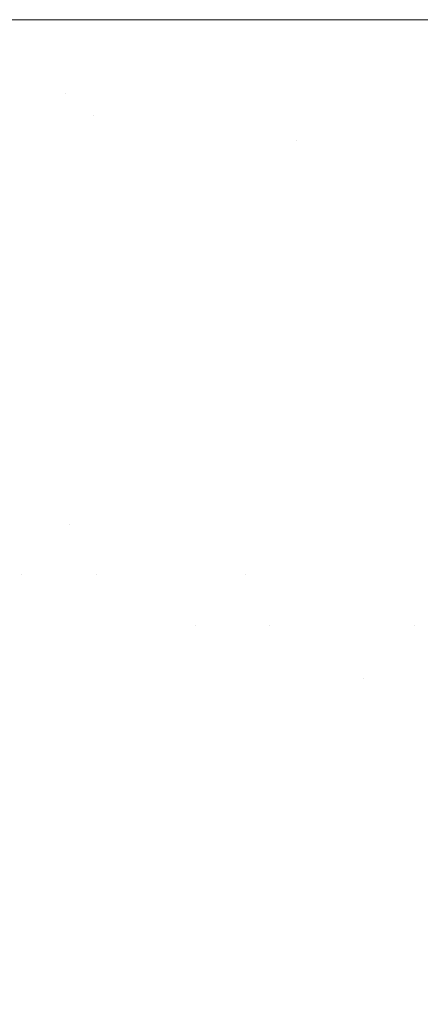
# Model space of a CAD drawing. Header units: centimetres. Extents: x -21.6 to 22.7, y 4.2 to 6.
# Tile 157 of 256: x -6.6805 to -6.6676, y 5.9686 to 6.0002. Entities that reach past the tile are written whole.
import ezdxf

# ---------------------------------------------------------------- set-up
doc = ezdxf.new("R2010")
doc.units = ezdxf.units.CM
doc.header["$LTSCALE"] = 2.54
doc.layers.add('Lucido design-1', color=7, linetype='Continuous')

# ---------------------------------------------------------------- blocks, each defined once
blk = doc.blocks.new('Gruppo-3-1')
at = {"color": 7, "linetype": 'Continuous', "lineweight": 9}
for points, invisible_edges in [([(22.630348, 6.000144, -2276.319046), (-21.503423, 6.000212, -2276.32217), (-21.503423, 6.000178, -2276.320608)], 9), ([(22.630348, 6.000144, -2276.319046), (22.630348, 6.000212, -2276.32217), (-21.503423, 6.000212, -2276.32217)], 8), ([(-21.503423, 6.000212, -2276.32217), (7.752862, 6.000212, -2276.52217), (-6.625937, 6.000212, -2276.52217)], 9), ([(-6.625937, 6.000212, -2276.52217), (-6.629512, 6.000212, -2276.522216), (-21.503423, 6.000212, -2276.32217)], 10), ([(7.752862, 6.000212, -2276.52217), (-21.503423, 6.000212, -2276.32217), (22.630348, 6.000212, -2276.32217)], 9), ([(-6.629512, 6.000212, -2276.522216), (-6.635174, 6.000212, -2276.522479), (-21.503423, 6.000212, -2276.32217)], 10), ([(-6.635174, 6.000212, -2276.522479), (-6.640844, 6.000212, -2276.522976), (-21.503423, 6.000212, -2276.32217)], 10), ([(-6.640844, 6.000212, -2276.522976), (-6.646521, 6.000212, -2276.523709), (-21.503423, 6.000212, -2276.32217)], 10), ([(-6.646521, 6.000212, -2276.523709), (-6.647999, 6.000212, -2276.523962), (-6.652204, 6.000212, -2276.524683), (-21.503423, 6.000212, -2276.32217)], 12), ([(-6.652204, 6.000212, -2276.524683), (-6.657892, 6.000212, -2276.5259), (-21.503423, 6.000212, -2276.32217)], 10), ([(-6.657892, 6.000212, -2276.5259), (-6.663583, 6.000212, -2276.527366), (-21.503423, 6.000212, -2276.32217)], 10), ([(-6.663583, 6.000212, -2276.527366), (-6.669275, 6.000212, -2276.529087), (-21.503423, 6.000212, -2276.32217)], 10), ([(-6.669275, 6.000212, -2276.529087), (-6.674965, 6.000212, -2276.531067), (-21.503423, 6.000212, -2276.32217)], 10), ([(-6.674965, 6.000212, -2276.531067), (-6.68065, 6.000212, -2276.533314), (-21.503423, 6.000212, -2276.32217)], 10), ([(-6.68065, 6.000212, -2276.533314), (-6.674965, 6.000212, -2276.531067), (-6.671754, 6.000163, -2276.533169), (-6.684532, 6.000163, -2276.53835)], 14), ([(-6.671754, 6.000163, -2276.533169), (-6.674965, 6.000212, -2276.531067), (-6.669275, 6.000212, -2276.529087)], 9), ([(-6.669275, 6.000212, -2276.529087), (-6.663583, 6.000212, -2276.527366), (-6.659433, 6.000163, -2276.529463), (-6.671754, 6.000163, -2276.533169)], 14), ([(-21.503423, 6.000178, -2276.320608), (-21.503423, 6.000117, -2276.317808), (22.630348, 6.000117, -2276.317808), (22.630348, 6.000144, -2276.319046)], 10), ([(22.630348, 5.999831, -2276.313454), (22.630348, 6.000117, -2276.317808), (-21.503423, 6.000117, -2276.317808), (-21.503423, 5.999994, -2276.315928)], 10), ([(-21.503423, 5.999994, -2276.315928), (-21.503423, 5.999831, -2276.313454), (22.630348, 5.999831, -2276.313454)], 10), ([(-6.671754, 6.000163, -2276.533169), (-6.671028, 6.000017, -2276.536164), (-6.683604, 6.000017, -2276.541262), (-6.684532, 6.000163, -2276.53835)], 15), ([(-6.682678, 5.999774, -2276.544167), (-6.683604, 6.000017, -2276.541262), (-6.671028, 6.000017, -2276.536164), (-6.670304, 5.999774, -2276.53915)], 15), ([(-6.659433, 6.000163, -2276.529463), (-6.658903, 6.000017, -2276.532517), (-6.671028, 6.000017, -2276.536164), (-6.671754, 6.000163, -2276.533169)], 15), ([(-6.670304, 5.999774, -2276.53915), (-6.671028, 6.000017, -2276.536164), (-6.658903, 6.000017, -2276.532517), (-6.658373, 5.999774, -2276.535562)], 15), ([(22.630348, 5.999356, -2276.309117), (22.630348, 5.999831, -2276.313454), (-21.503423, 5.999831, -2276.313454), (-21.503423, 5.999592, -2276.311268)], 10), ([(-21.503423, 5.999592, -2276.311268), (-21.503423, 5.999356, -2276.309117), (22.630348, 5.999356, -2276.309117)], 10), ([(-6.670304, 5.999774, -2276.53915), (-6.669583, 5.999434, -2276.542123), (-6.681756, 5.999434, -2276.547058), (-6.682678, 5.999774, -2276.544167)], 15), ([(-6.658373, 5.999774, -2276.535562), (-6.657847, 5.999434, -2276.538593), (-6.669583, 5.999434, -2276.542123), (-6.670304, 5.999774, -2276.53915)], 15), ([(22.630348, 5.998693, -2276.304805), (22.630348, 5.999356, -2276.309117), (-21.503423, 5.999356, -2276.309117), (-21.503423, 5.998976, -2276.306643)], 10), ([(-6.68084, 5.998999, -2276.549933), (-6.681756, 5.999434, -2276.547058), (-6.669583, 5.999434, -2276.542123), (-6.668867, 5.998999, -2276.545079)], 15), ([(-6.668867, 5.998999, -2276.545079), (-6.669583, 5.999434, -2276.542123), (-6.657847, 5.999434, -2276.538593), (-6.657323, 5.998999, -2276.541607)], 15), ([(-21.503423, 5.998976, -2276.306643), (-21.503423, 5.998693, -2276.304805), (22.630348, 5.998693, -2276.304805)], 10), ([(-6.68084, 5.998999, -2276.549933), (-6.67993, 5.99847, -2276.552787), (-6.692009, 5.99847, -2276.559102), (-6.693123, 5.998999, -2276.556354)], 15), ([(-6.668867, 5.998999, -2276.545079), (-6.668156, 5.99847, -2276.548013), (-6.67993, 5.99847, -2276.552787), (-6.68084, 5.998999, -2276.549933)], 15), ([(-6.657323, 5.998999, -2276.541607), (-6.656803, 5.99847, -2276.544598), (-6.668156, 5.99847, -2276.548013), (-6.668867, 5.998999, -2276.545079)], 15), ([(22.630348, 5.997842, -2276.300526), (22.630348, 5.998693, -2276.304805), (-21.503423, 5.998693, -2276.304805), (-21.503423, 5.998149, -2276.302069)], 10), ([(-6.690906, 5.997848, -2276.561825), (-6.692009, 5.99847, -2276.559102), (-6.67993, 5.99847, -2276.552787), (-6.679028, 5.997848, -2276.555616)], 15), ([(-6.679028, 5.997848, -2276.555616), (-6.67993, 5.99847, -2276.552787), (-6.668156, 5.99847, -2276.548013), (-6.667451, 5.997848, -2276.550922)], 15), ([(-6.667451, 5.997848, -2276.550922), (-6.668156, 5.99847, -2276.548013), (-6.656803, 5.99847, -2276.544598), (-6.656287, 5.997848, -2276.547564)], 15), ([(-21.503423, 5.998149, -2276.302069), (-21.503423, 5.997842, -2276.300526), (22.630348, 5.997842, -2276.300526)], 10), ([(22.630348, 5.997842, -2276.300526), (-21.503423, 5.997842, -2276.300526), (-21.503423, 5.996805, -2276.296288), (22.630348, 5.996805, -2276.296288)], 5), ([(-6.683946, 5.997135, -2276.561271), (-6.690906, 5.997848, -2276.561825), (-6.679028, 5.997848, -2276.555616)], 11), ([(-6.679028, 5.997848, -2276.555616), (-6.678136, 5.997135, -2276.558416), (-6.683946, 5.997135, -2276.561271)], 11), ([(-6.667451, 5.997848, -2276.550922), (-6.666753, 5.997135, -2276.553801), (-6.678136, 5.997135, -2276.558416), (-6.679028, 5.997848, -2276.555616)], 15), ([(-6.683946, 5.997135, -2276.561271), (-6.678136, 5.997135, -2276.558416), (-6.677254, 5.996334, -2276.561183), (-6.682966, 5.996334, -2276.56399)], 15), ([(-6.671614, 5.996334, -2276.558743), (-6.678136, 5.997135, -2276.558416), (-6.666753, 5.997135, -2276.553801)], 11), ([(-6.671614, 5.996334, -2276.558743), (-6.677254, 5.996334, -2276.561183), (-6.678136, 5.997135, -2276.558416)], 11), ([(-6.666753, 5.997135, -2276.553801), (-6.666063, 5.996334, -2276.556646), (-6.671614, 5.996334, -2276.558743)], 11), ([(22.630348, 5.995584, -2276.292099), (22.630348, 5.996805, -2276.296288), (-21.503423, 5.996805, -2276.296288), (-21.503423, 5.996312, -2276.294597)], 10), ([(-21.503423, 5.996312, -2276.294597), (-21.503423, 5.995584, -2276.292099), (22.630348, 5.995584, -2276.292099)], 10), ([(-6.682966, 5.996334, -2276.56399), (-6.677254, 5.996334, -2276.561183), (-6.676383, 5.995446, -2276.563915), (-6.681998, 5.995446, -2276.566674)], 15), ([(-6.670839, 5.995446, -2276.561516), (-6.676383, 5.995446, -2276.563915), (-6.677254, 5.996334, -2276.561183), (-6.671614, 5.996334, -2276.558743)], 15), ([(-6.671614, 5.996334, -2276.558743), (-6.666063, 5.996334, -2276.556646), (-6.665382, 5.995446, -2276.559455), (-6.670839, 5.995446, -2276.561516)], 15), ([(22.630348, 5.994181, -2276.287968), (22.630348, 5.995584, -2276.292099), (-21.503423, 5.995584, -2276.292099), (-21.503423, 5.994947, -2276.290225)], 10), ([(-6.681998, 5.995446, -2276.566674), (-6.676383, 5.995446, -2276.563915), (-6.675525, 5.994473, -2276.566607), (-6.681045, 5.994473, -2276.56932)], 15), ([(-6.670075, 5.994473, -2276.564249), (-6.675525, 5.994473, -2276.566607), (-6.676383, 5.995446, -2276.563915), (-6.670839, 5.995446, -2276.561516)], 15), ([(-6.670839, 5.995446, -2276.561516), (-6.665382, 5.995446, -2276.559455), (-6.664711, 5.994473, -2276.562223), (-6.670075, 5.994473, -2276.564249)], 15), ([(-21.503423, 5.994947, -2276.290225), (-21.503423, 5.994181, -2276.287968), (22.630348, 5.994181, -2276.287968)], 10), ([(-6.680106, 5.99342, -2276.571923), (-6.685585, 5.99342, -2276.574958), (-6.686618, 5.994473, -2276.572407), (-6.681045, 5.994473, -2276.56932)], 15), ([(-6.681045, 5.994473, -2276.56932), (-6.675525, 5.994473, -2276.566607), (-6.67468, 5.99342, -2276.569257), (-6.680106, 5.99342, -2276.571923)], 15), ([(-6.669323, 5.99342, -2276.566938), (-6.67468, 5.99342, -2276.569257), (-6.675525, 5.994473, -2276.566607), (-6.670075, 5.994473, -2276.564249)], 15), ([(-6.670075, 5.994473, -2276.564249), (-6.664711, 5.994473, -2276.562223), (-6.66405, 5.99342, -2276.564947), (-6.669323, 5.99342, -2276.566938)], 15), ([(22.630348, 5.9926, -2276.283902), (22.630348, 5.994181, -2276.287968), (-21.503423, 5.994181, -2276.287968), (-21.503423, 5.993397, -2276.285952)], 10), ([(-21.503423, 5.993397, -2276.285952), (-21.503423, 5.9926, -2276.283902), (22.630348, 5.9926, -2276.283902)], 10), ([(-6.684569, 5.992287, -2276.577465), (-6.685585, 5.99342, -2276.574958), (-6.680106, 5.99342, -2276.571923), (-6.679184, 5.992287, -2276.574482)], 15), ([(-6.679184, 5.992287, -2276.574482), (-6.680106, 5.99342, -2276.571923), (-6.67468, 5.99342, -2276.569257), (-6.67385, 5.992287, -2276.571861)], 15), ([(-6.67385, 5.992287, -2276.571861), (-6.67468, 5.99342, -2276.569257), (-6.669323, 5.99342, -2276.566938), (-6.668585, 5.992287, -2276.569582)], 15), ([(-6.668585, 5.992287, -2276.569582), (-6.669323, 5.99342, -2276.566938), (-6.66405, 5.99342, -2276.564947), (-6.663401, 5.992287, -2276.567625)], 15), ([(22.630348, 5.990843, -2276.279908), (22.630348, 5.9926, -2276.283902), (-21.503423, 5.9926, -2276.283902), (-21.503423, 5.99167, -2276.281789)], 10), ([(-6.679184, 5.992287, -2276.574482), (-6.678278, 5.991079, -2276.576992), (-6.683572, 5.991079, -2276.579925), (-6.684569, 5.992287, -2276.577465)], 15), ([(-6.67385, 5.992287, -2276.571861), (-6.673035, 5.991079, -2276.574416), (-6.678278, 5.991079, -2276.576992), (-6.679184, 5.992287, -2276.574482)], 15), ([(-6.668585, 5.992287, -2276.569582), (-6.66786, 5.991079, -2276.572176), (-6.673035, 5.991079, -2276.574416), (-6.67385, 5.992287, -2276.571861)], 15), ([(-6.663401, 5.992287, -2276.567625), (-6.662765, 5.991079, -2276.570252), (-6.66786, 5.991079, -2276.572176), (-6.668585, 5.992287, -2276.569582)], 15), ([(-21.503423, 5.99167, -2276.281789), (-21.503423, 5.990843, -2276.279908), (22.630348, 5.990843, -2276.279908)], 10), ([(-6.682596, 5.989798, -2276.582336), (-6.683572, 5.991079, -2276.579925), (-6.678278, 5.991079, -2276.576992), (-6.677391, 5.989798, -2276.579453)], 15), ([(-6.677391, 5.989798, -2276.579453), (-6.678278, 5.991079, -2276.576992), (-6.673035, 5.991079, -2276.574416), (-6.672237, 5.989798, -2276.57692)], 15), ([(-6.672237, 5.989798, -2276.57692), (-6.673035, 5.991079, -2276.574416), (-6.66786, 5.991079, -2276.572176), (-6.667149, 5.989798, -2276.574718)], 15), ([(-6.667149, 5.989798, -2276.574718), (-6.66786, 5.991079, -2276.572176), (-6.662765, 5.991079, -2276.570252), (-6.66214, 5.989798, -2276.572827)], 15), ([(22.630348, 5.988913, -2276.275995), (22.630348, 5.990843, -2276.279908), (-21.503423, 5.990843, -2276.279908), (-21.503423, 5.989777, -2276.277746)], 10), ([(-6.677391, 5.989798, -2276.579453), (-6.676523, 5.988447, -2276.581861), (-6.68164, 5.988447, -2276.584695), (-6.682596, 5.989798, -2276.582336)], 15), ([(-6.672237, 5.989798, -2276.57692), (-6.671456, 5.988447, -2276.579371), (-6.676523, 5.988447, -2276.581861), (-6.677391, 5.989798, -2276.579453)], 15), ([(-6.667149, 5.989798, -2276.574718), (-6.666454, 5.988447, -2276.577206), (-6.671456, 5.988447, -2276.579371), (-6.672237, 5.989798, -2276.57692)], 15), ([(-21.503423, 5.989777, -2276.277746), (-21.503423, 5.988913, -2276.275995), (22.630348, 5.988913, -2276.275995)], 10), ([(22.630348, 5.987023, -2276.27255), (22.630348, 5.988913, -2276.275995), (-21.503423, 5.988913, -2276.275995), (-21.503423, 5.987727, -2276.273832)], 10), ([(-6.680705, 5.987031, -2276.587), (-6.68164, 5.988447, -2276.584695), (-6.676523, 5.988447, -2276.581861), (-6.675675, 5.987031, -2276.584214)], 15), ([(-6.675675, 5.987031, -2276.584214), (-6.676523, 5.988447, -2276.581861), (-6.671456, 5.988447, -2276.579371), (-6.670693, 5.987031, -2276.581766)], 15), ([(-6.670693, 5.987031, -2276.581766), (-6.671456, 5.988447, -2276.579371), (-6.666454, 5.988447, -2276.577206), (-6.665774, 5.987031, -2276.579637)], 15), ([(-21.503423, 5.987727, -2276.273832), (-21.503423, 5.987023, -2276.27255), (22.630348, 5.987023, -2276.27255)], 10), ([(-21.503423, 5.987023, -2276.27255), (-21.503423, 5.986815, -2276.27217), (22.630348, 5.986815, -2276.27217), (22.630348, 5.987023, -2276.27255)], 10), ([(-6.680705, 5.987031, -2276.587), (-6.679794, 5.985551, -2276.58925), (-6.684771, 5.985551, -2276.59234), (-6.685767, 5.987031, -2276.590143)], 15), ([(-6.675675, 5.987031, -2276.584214), (-6.674847, 5.985551, -2276.58651), (-6.679794, 5.985551, -2276.58925), (-6.680705, 5.987031, -2276.587)], 15), ([(-6.670693, 5.987031, -2276.581766), (-6.669948, 5.985551, -2276.584103), (-6.674847, 5.985551, -2276.58651), (-6.675675, 5.987031, -2276.584214)], 15), ([(-6.665774, 5.987031, -2276.579637), (-6.665111, 5.985551, -2276.582009), (-6.669948, 5.985551, -2276.584103), (-6.670693, 5.987031, -2276.581766)], 15), ([(22.630348, 5.985531, -2276.270055), (22.630348, 5.986815, -2276.27217), (-21.503423, 5.986815, -2276.27217), (-21.503423, 5.985531, -2276.270055)], 10), ([(-21.503423, 5.985531, -2276.270055), (-21.503423, 5.984551, -2276.26844), (22.630348, 5.984551, -2276.26844), (22.630348, 5.985531, -2276.270055)], 10), ([(-6.683801, 5.984013, -2276.594482), (-6.684771, 5.985551, -2276.59234), (-6.679794, 5.985551, -2276.58925), (-6.678905, 5.984013, -2276.591443)], 15), ([(-6.678905, 5.984013, -2276.591443), (-6.679794, 5.985551, -2276.58925), (-6.674847, 5.985551, -2276.58651), (-6.67404, 5.984013, -2276.588748)], 15), ([(-6.67404, 5.984013, -2276.588748), (-6.674847, 5.985551, -2276.58651), (-6.669948, 5.985551, -2276.584103), (-6.669222, 5.984013, -2276.58638)], 15), ([(-6.669222, 5.984013, -2276.58638), (-6.669948, 5.985551, -2276.584103), (-6.665111, 5.985551, -2276.582009), (-6.664465, 5.984013, -2276.584321)], 15), ([(22.630348, 5.984551, -2276.26844), (-21.503423, 5.984551, -2276.26844), (-21.503423, 5.982127, -2276.264812), (22.630348, 5.982127, -2276.264812)], 5), ([(-6.680446, 5.982418, -2276.595028), (-6.683801, 5.984013, -2276.594482), (-6.678905, 5.984013, -2276.591443)], 11), ([(-6.680446, 5.982418, -2276.595028), (-6.682856, 5.982418, -2276.596566), (-6.683801, 5.984013, -2276.594482)], 11), ([(-6.678905, 5.984013, -2276.591443), (-6.678041, 5.982418, -2276.593576), (-6.680446, 5.982418, -2276.595028)], 11), ([(-6.67404, 5.984013, -2276.588748), (-6.673255, 5.982418, -2276.590925), (-6.678041, 5.982418, -2276.593576), (-6.678905, 5.984013, -2276.591443)], 15), ([(-6.669222, 5.984013, -2276.58638), (-6.668515, 5.982418, -2276.588596), (-6.673255, 5.982418, -2276.590925), (-6.67404, 5.984013, -2276.588748)], 15), ([(-6.664465, 5.984013, -2276.584321), (-6.663836, 5.982418, -2276.586571), (-6.668515, 5.982418, -2276.588596), (-6.669222, 5.984013, -2276.58638)], 15), ([(-6.679567, 5.980772, -2276.597078), (-6.681939, 5.980772, -2276.598591), (-6.682856, 5.982418, -2276.596566), (-6.680446, 5.982418, -2276.595028)], 15), ([(-6.680446, 5.982418, -2276.595028), (-6.678041, 5.982418, -2276.593576), (-6.677201, 5.980772, -2276.59565), (-6.679567, 5.980772, -2276.597078)], 15), ([(-6.674842, 5.980772, -2276.594305), (-6.678041, 5.982418, -2276.593576), (-6.673255, 5.982418, -2276.590925)], 11), ([(-6.674842, 5.980772, -2276.594305), (-6.677201, 5.980772, -2276.59565), (-6.678041, 5.982418, -2276.593576)], 11), ([(-6.673255, 5.982418, -2276.590925), (-6.672492, 5.980772, -2276.593042), (-6.674842, 5.980772, -2276.594305)], 11), ([(-6.672492, 5.980772, -2276.593042), (-6.673255, 5.982418, -2276.590925), (-6.668515, 5.982418, -2276.588596), (-6.667829, 5.980772, -2276.59075)], 15), ([(-6.667829, 5.980772, -2276.59075), (-6.668515, 5.982418, -2276.588596), (-6.663836, 5.982418, -2276.586571), (-6.663225, 5.980772, -2276.588757)], 15), ([(22.630348, 5.982127, -2276.264812), (-21.503423, 5.982127, -2276.264812), (-21.503423, 5.979547, -2276.261294), (22.630348, 5.979547, -2276.261294)], 5), ([(-6.678714, 5.979077, -2276.599067), (-6.681048, 5.979077, -2276.600557), (-6.681939, 5.980772, -2276.598591), (-6.679567, 5.980772, -2276.597078)], 15), ([(-6.679567, 5.980772, -2276.597078), (-6.677201, 5.980772, -2276.59565), (-6.676386, 5.979077, -2276.597662), (-6.678714, 5.979077, -2276.599067)], 15), ([(-6.674064, 5.979077, -2276.596339), (-6.676386, 5.979077, -2276.597662), (-6.677201, 5.980772, -2276.59565), (-6.674842, 5.980772, -2276.594305)], 15), ([(-6.674842, 5.980772, -2276.594305), (-6.672492, 5.980772, -2276.593042), (-6.671752, 5.979077, -2276.595095), (-6.674064, 5.979077, -2276.596339)], 15), ([(-6.669451, 5.979077, -2276.59393), (-6.672492, 5.980772, -2276.593042), (-6.667829, 5.980772, -2276.59075)], 11), ([(-6.669451, 5.979077, -2276.59393), (-6.671752, 5.979077, -2276.595095), (-6.672492, 5.980772, -2276.593042)], 11), ([(-6.667829, 5.980772, -2276.59075), (-6.667163, 5.979077, -2276.59284), (-6.669451, 5.979077, -2276.59393)], 11), ([(-6.663225, 5.980772, -2276.588757), (-6.662632, 5.979077, -2276.590879), (-6.667163, 5.979077, -2276.59284), (-6.667829, 5.980772, -2276.59075)], 15), ([(22.630348, 5.979547, -2276.261294), (-21.503423, 5.979547, -2276.261294), (-21.503423, 5.976816, -2276.257891), (22.630348, 5.976816, -2276.257891)], 5), ([(-6.683384, 5.979077, -2276.602132), (-6.681048, 5.979077, -2276.600557), (-6.680185, 5.977336, -2276.602461), (-6.682485, 5.977336, -2276.604012)], 15), ([(-6.677888, 5.977336, -2276.600995), (-6.680185, 5.977336, -2276.602461), (-6.681048, 5.979077, -2276.600557), (-6.678714, 5.979077, -2276.599067)], 15), ([(-6.678714, 5.979077, -2276.599067), (-6.676386, 5.979077, -2276.597662), (-6.675595, 5.977336, -2276.599612), (-6.677888, 5.977336, -2276.600995)], 15), ([(-6.67331, 5.977336, -2276.598309), (-6.675595, 5.977336, -2276.599612), (-6.676386, 5.979077, -2276.597662), (-6.674064, 5.979077, -2276.596339)], 15), ([(-6.674064, 5.979077, -2276.596339), (-6.671752, 5.979077, -2276.595095), (-6.671034, 5.977336, -2276.597085), (-6.67331, 5.977336, -2276.598309)], 15), ([(-6.668769, 5.977336, -2276.595938), (-6.671034, 5.977336, -2276.597085), (-6.671752, 5.979077, -2276.595095), (-6.669451, 5.979077, -2276.59393)], 15), ([(-6.669451, 5.979077, -2276.59393), (-6.667163, 5.979077, -2276.59284), (-6.666517, 5.977336, -2276.594866), (-6.668769, 5.977336, -2276.595938)], 15), ([(-6.682485, 5.977336, -2276.604012), (-6.680185, 5.977336, -2276.602461), (-6.67935, 5.975554, -2276.604304), (-6.681614, 5.975554, -2276.605831)], 15), ([(-6.677088, 5.975554, -2276.602861), (-6.67935, 5.975554, -2276.604304), (-6.680185, 5.977336, -2276.602461), (-6.677888, 5.977336, -2276.600995)], 15), ([(-6.677888, 5.977336, -2276.600995), (-6.675595, 5.977336, -2276.599612), (-6.674831, 5.975554, -2276.601499), (-6.677088, 5.975554, -2276.602861)], 15), ([(-6.672581, 5.975554, -2276.600216), (-6.674831, 5.975554, -2276.601499), (-6.675595, 5.977336, -2276.599612), (-6.67331, 5.977336, -2276.598309)], 15), ([(-6.67331, 5.977336, -2276.598309), (-6.671034, 5.977336, -2276.597085), (-6.67034, 5.975554, -2276.599011), (-6.672581, 5.975554, -2276.600216)], 15), ([(-6.66811, 5.975554, -2276.597882), (-6.67034, 5.975554, -2276.599011), (-6.671034, 5.977336, -2276.597085), (-6.668769, 5.977336, -2276.595938)], 15), ([(-6.668769, 5.977336, -2276.595938), (-6.666517, 5.977336, -2276.594866), (-6.665892, 5.975554, -2276.596826), (-6.66811, 5.975554, -2276.597882)], 15), ([(22.630348, 5.976816, -2276.257891), (-21.503423, 5.976816, -2276.257891), (-21.503423, 5.97394, -2276.254611), (22.630348, 5.97394, -2276.254611)], 5), ([(-6.681614, 5.975554, -2276.605831), (-6.67935, 5.975554, -2276.604304), (-6.678542, 5.973735, -2276.606086), (-6.680772, 5.973735, -2276.607589)], 15), ([(-6.676315, 5.973735, -2276.604664), (-6.678542, 5.973735, -2276.606086), (-6.67935, 5.975554, -2276.604304), (-6.677088, 5.975554, -2276.602861)], 15), ([(-6.677088, 5.975554, -2276.602861), (-6.674831, 5.975554, -2276.601499), (-6.674092, 5.973735, -2276.603323), (-6.676315, 5.973735, -2276.604664)], 15), ([(-6.671876, 5.973735, -2276.602059), (-6.674092, 5.973735, -2276.603323), (-6.674831, 5.975554, -2276.601499), (-6.672581, 5.975554, -2276.600216)], 15), ([(-6.672581, 5.975554, -2276.600216), (-6.67034, 5.975554, -2276.599011), (-6.669669, 5.973735, -2276.600873), (-6.671876, 5.973735, -2276.602059)], 15), ([(-6.667472, 5.973735, -2276.59976), (-6.669669, 5.973735, -2276.600873), (-6.67034, 5.975554, -2276.599011), (-6.66811, 5.975554, -2276.597882)], 15), ([(-6.66811, 5.975554, -2276.597882), (-6.665892, 5.975554, -2276.596826), (-6.665288, 5.973735, -2276.59872), (-6.667472, 5.973735, -2276.59976)], 15), ([(22.630348, 5.97394, -2276.254611), (-21.503423, 5.97394, -2276.254611), (-21.503423, 5.970923, -2276.251459), (22.630348, 5.970923, -2276.251459)], 5), ([(-6.67996, 5.97188, -2276.609286), (-6.682158, 5.97188, -2276.61085), (-6.683003, 5.973735, -2276.609177), (-6.680772, 5.973735, -2276.607589)], 15), ([(-6.680772, 5.973735, -2276.607589), (-6.678542, 5.973735, -2276.606086), (-6.677763, 5.97188, -2276.607805), (-6.67996, 5.97188, -2276.609286)], 15), ([(-6.675569, 5.97188, -2276.606404), (-6.677763, 5.97188, -2276.607805), (-6.678542, 5.973735, -2276.606086), (-6.676315, 5.973735, -2276.604664)], 15), ([(-6.676315, 5.973735, -2276.604664), (-6.674092, 5.973735, -2276.603323), (-6.673379, 5.97188, -2276.605082), (-6.675569, 5.97188, -2276.606404)], 15), ([(-6.671196, 5.97188, -2276.603838), (-6.673379, 5.97188, -2276.605082), (-6.674092, 5.973735, -2276.603323), (-6.671876, 5.973735, -2276.602059)], 15), ([(-6.671876, 5.973735, -2276.602059), (-6.669669, 5.973735, -2276.600873), (-6.669021, 5.97188, -2276.602669), (-6.671196, 5.97188, -2276.603838)], 15), ([(-6.666857, 5.97188, -2276.601573), (-6.669021, 5.97188, -2276.602669), (-6.669669, 5.973735, -2276.600873), (-6.667472, 5.973735, -2276.59976)], 15), ([(-6.679178, 5.969994, -2276.610921), (-6.681343, 5.969994, -2276.612462), (-6.682158, 5.97188, -2276.61085), (-6.67996, 5.97188, -2276.609286)], 15), ([(-6.67996, 5.97188, -2276.609286), (-6.677763, 5.97188, -2276.607805), (-6.677013, 5.969994, -2276.609461), (-6.679178, 5.969994, -2276.610921)], 15), ([(-6.67485, 5.969994, -2276.608081), (-6.677013, 5.969994, -2276.609461), (-6.677763, 5.97188, -2276.607805), (-6.675569, 5.97188, -2276.606404)], 15), ([(-6.675569, 5.97188, -2276.606404), (-6.673379, 5.97188, -2276.605082), (-6.672692, 5.969994, -2276.606778), (-6.67485, 5.969994, -2276.608081)], 15), ([(-6.67054, 5.969994, -2276.605552), (-6.672692, 5.969994, -2276.606778), (-6.673379, 5.97188, -2276.605082), (-6.671196, 5.97188, -2276.603838)], 15), ([(-6.671196, 5.97188, -2276.603838), (-6.669021, 5.97188, -2276.602669), (-6.668397, 5.969994, -2276.6044), (-6.67054, 5.969994, -2276.605552)], 15), ([(-6.666265, 5.969994, -2276.60332), (-6.668397, 5.969994, -2276.6044), (-6.669021, 5.97188, -2276.602669), (-6.666857, 5.97188, -2276.601573)], 15), ([(22.630348, 5.970923, -2276.251459), (-21.503423, 5.970923, -2276.251459), (-21.503423, 5.967771, -2276.248442), (22.630348, 5.967771, -2276.248442)], 5), ([(-6.678425, 5.968081, -2276.612495), (-6.68056, 5.968081, -2276.614014), (-6.681343, 5.969994, -2276.612462), (-6.679178, 5.969994, -2276.610921)], 15), ([(-6.679178, 5.969994, -2276.610921), (-6.677013, 5.969994, -2276.609461), (-6.67629, 5.968081, -2276.611055), (-6.678425, 5.968081, -2276.612495)], 15), ([(-6.674158, 5.968081, -2276.609695), (-6.67629, 5.968081, -2276.611055), (-6.677013, 5.969994, -2276.609461), (-6.67485, 5.969994, -2276.608081)], 15), ([(-6.67485, 5.969994, -2276.608081), (-6.672692, 5.969994, -2276.606778), (-6.67203, 5.968081, -2276.608411), (-6.674158, 5.968081, -2276.609695)], 15), ([(-6.669909, 5.968081, -2276.607201), (-6.67203, 5.968081, -2276.608411), (-6.672692, 5.969994, -2276.606778), (-6.67054, 5.969994, -2276.605552)], 15), ([(-6.67054, 5.969994, -2276.605552), (-6.668397, 5.969994, -2276.6044), (-6.667797, 5.968081, -2276.606065), (-6.669909, 5.968081, -2276.607201)], 15), ([(-6.665694, 5.968081, -2276.605001), (-6.667797, 5.968081, -2276.606065), (-6.668397, 5.969994, -2276.6044), (-6.666265, 5.969994, -2276.60332)], 15)]:
    blk.add_3dface(points, dxfattribs=dict(at, invisible_edges=invisible_edges))
blk = doc.blocks.new('Gruppo-4-1')
at = {"color": 7}
blk.add_blockref('Gruppo-3-1', (0, 0), dxfattribs=at)

msp = doc.modelspace()

# ---------------------------------------------------------------- block references
at = {"layer": 'Lucido design-1', "color": 7}
msp.add_blockref('Gruppo-4-1', (0, 0), dxfattribs=at)

doc.saveas('drawing.dxf')
